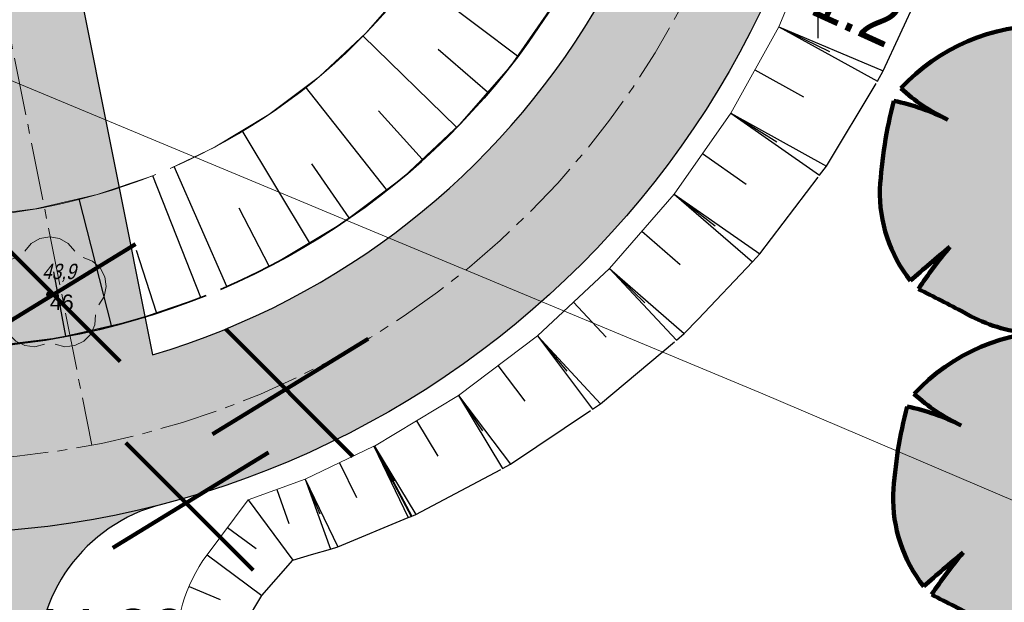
# Model space of a CAD drawing. Header units: metres. Extents: x 0 to 5465380, y 0 to 5925815.
# Tile 91 of 141: x 5463959.33 to 5463972.11, y 5925503.03 to 5925510.6. Entities that reach past the tile are written whole.
import ezdxf

# ---------------------------------------------------------------- set-up
doc = ezdxf.new("R2010")
doc.units = ezdxf.units.M
doc.linetypes.add('CENTER2', pattern=[1.125, 0.75, -0.125, 0.125, -0.125])
doc.linetypes.add('HIDDEN', pattern=[0.375, 0.25, -0.125])
for name, color, linetype, lineweight in [('#DEMCAD_OPR.OŚW.ZEW_1_Nr_Pióra__5', 161, 'Continuous', 25), ('$DR - obrzeże 8x30', 34, 'Continuous', 30), ('$DR - osie ścieżek', 7, 'CENTER2', 15), ('$DR - wyp. chodnik', 44, 'Continuous', 5), ('$DR - zał. arch.', 7, 'Continuous', 13), ('$DR - zał. mapa', 250, 'Continuous', 0), ('____rosliny_Nr_Pióra__161', 62, 'Continuous', 0), ('____rosliny_Nr_Pióra__165', 62, 'Continuous', 200), ('CC_Drzewa_Nr_Pióra__184', 20, 'Continuous', 100)]:
    doc.layers.add(name, color=color, linetype=linetype, lineweight=lineweight)
for name, color, linetype in [('$DR - rzędne', 1, 'Continuous'), ('$DR - wymiary', 7, 'Continuous'), ('____rosliny', 7, 'Continuous'), ('AecObjExplode_rys 1_Vport_D5A', 7, 'Continuous'), ('AecObjExplode_rys 3_Vport_DDD', 7, 'Continuous'), ('AecObjExplode_rys 4_Vport_E22', 7, 'Continuous'), ('C-DROGI-KORYTARZE', 7, 'Continuous'), ('C-DROGI-SYTUACJA', 7, 'Continuous'), ('C-DROGI-SYTUACJA-ETYKIETY', 7, 'Continuous'), ('C-DZIALKI', 5, 'Continuous'), ('C-TEREN-SKARPY', 94, 'Continuous'), ('Punkty', 7, 'Continuous'), ('Rzedne', 7, 'Continuous'), ('Teksty', 7, 'Continuous')]:
    doc.layers.add(name, color=color, linetype=linetype)
for name, color, linetype, lineweight, true_color in [('CC_Drzewa', 7, 'Continuous', 18, 0x008000), ('CC_Kanalizacja', 7, 'Continuous', 18, 0x803300), ('CC_Punkt wysokościowy', 7, 'Continuous', 18, 0x0a0909)]:
    doc.layers.add(name, color=color, linetype=linetype, lineweight=lineweight, true_color=true_color)
doc.styles.add('ARIAL 2', font='ARIALN.TTF')
doc.styles.get("Standard").update_dxf_attribs({"font": 'arial.ttf'})
doc.dimstyles.new('LINIOWY', dxfattribs={"dimtxt": 0.7, "dimasz": 0.3, "dimexe": 0.3, "dimexo": 0, "dimgap": 0.2, "dimtad": 1, "dimzin": 9, "dimdsep": 46, "dimtxsty": 'ARIAL 2', "dimblk": 'OBLIQUE', "dimcen": 0, "dimdle": 0.2, "dimclrd": 7, "dimclre": 7, "dimclrt": 1, "dimadec": 0, "dimazin": 0, "dimtfac": 1, "dimtofl": 0, "dimtmove": 1, "dimatfit": 3, "dimldrblk": 'OBLIQUE', "dimfxl": 0.3, "dimfxlon": 1, "dimtolj": 1, "dimtzin": 1, "dimarcsym": 0})
pattern_1 = [(37.5, (500, 0), (-0.01600031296, 0.48941323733), [0, -0.38608, 0, -0.4318, 0, -0.41275]), (7.5, (500, 0), (0.44952328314, 0.71682510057), [0, -0.20828, 0, -0.34798, 0, -0.13335]), (327.5, (499.6876, 0), (0.790992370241, 0.001437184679), [0, -0.127, 0, -0.4572, 0, -0.5969]), (317.5, (499.6876, 0), (0.76355645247, 0.22292932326), [0, -0.0635, 0, -0.29972, 0, -0.3429])]

# ---------------------------------------------------------------- blocks, each defined once
blk = doc.blocks.new('SPDLP')
blk.add_hatch(color=0).paths.add_polyline_path([(-0.09, 0), (-0.085595, -0.027812), (-0.072812, -0.052901), (-0.052901, -0.072812), (-0.027812, -0.085595), (0, -0.09), (0.027812, -0.085595), (0.052901, -0.072812), (0.072812, -0.052901), (0.085595, -0.027812), (0.09, 0), (0.085595, 0.027812), (0.072812, 0.052901), (0.052901, 0.072812), (0.027812, 0.085595), (0, 0.09), (-0.027812, 0.085595), (-0.052901, 0.072812), (-0.072812, 0.052901), (-0.085595, 0.027812)])
at = {"color": 0}
for points in [[(-0.268652, 1.271938), (-0.048001, 1.40916), (0.20623, 1.462858), (0.463525, 1.426585), (0.693003, 1.304695), (0.867117, 1.11182), (0.964971, 0.871109)], [(-1.292703, 0.137547), (-1.355024, 0.389802), (-1.327532, 0.648184), (-1.213525, 0.881678), (-1.026689, 1.062258), (-0.78945, 1.168249), (-0.530282, 1.186929)], [(1.126667, 0.648554), (1.325358, 0.481106), (1.454989, 0.255912), (1.5, 0), (1.454989, -0.255912), (1.325358, -0.481106), (1.126667, -0.648554)], [(-0.530282, -1.186929), (-0.78945, -1.168249), (-1.026689, -1.062258), (-1.213525, -0.881678), (-1.327532, -0.648184), (-1.355024, -0.389802), (-1.292703, -0.137547)], [(0.964971, -0.871109), (0.867117, -1.11182), (0.693003, -1.304695), (0.463525, -1.426585), (0.20623, -1.462858), (-0.048001, -1.40916), (-0.268652, -1.271938)]]:
    blk.add_lwpolyline(points, dxfattribs=at)
blk = doc.blocks.new('GK.6640.1913.2022 szara')
at = {"layer": 'CC_Punkt wysokościowy'}
blk.add_hatch(color=252, dxfattribs=at).paths.add_polyline_path([(5463959.759, 5925507.03, 1), (5463959.669, 5925507.03, 1)])
at = {"layer": 'CC_Kanalizacja', "color": 252}
blk.add_lwpolyline([(5463977.091, 5925502.281), (5463968.975, 5925505.74), (5463943.447, 5925516.384), (5463926.261, 5925523.627)], dxfattribs=at)
at = {"layer": 'Punkty', "color": 252, "lineweight": 35}
blk.add_point((5463959.717, 5925507.029), dxfattribs=at)
at = {"layer": 'CC_Drzewa', "color": 252, "lineweight": 18, "xscale": 0.5, "yscale": 0.5, "rotation": 90}
blk.add_blockref('SPDLP', (5463959.717, 5925507.029), dxfattribs=at)
at = {"layer": 'Rzedne', "color": 252, "lineweight": 35, "oblique": 15, "width": 0.8}
blk.add_text('43,9', height=0.2, dxfattribs=at).set_placement((5463959.617, 5925507.229, 43.892))
at = {"layer": 'Teksty', "color": 252, "lineweight": 35}
blk.add_text('46', height=0.2, dxfattribs=at).set_placement((5463959.717, 5925506.829, 43.892))
blk = doc.blocks.new('Symbol drzewa rzut 1 12', base_point=(5464021.331, 5925651.474))
at = {"layer": '____rosliny_Nr_Pióra__161', "linetype": 'Continuous'}
blk.add_hatch(color=256, dxfattribs=at).paths.add_polyline_path([(5464020.428, 5925649.763, 0.102387), (5464021.207, 5925649.479, 0.189926), (5464022.131, 5925649.758, 0.058172), (5464021.806, 5925650.513, 0.060987), (5464022.3, 5925649.878, 0.261493), (5464023.036, 5925650.633, -0.023868), (5464023.157, 5925650.963, 0.176093), (5464023.249, 5925651.883, -0.033475), (5464022.37, 5925651.663, 0.059133), (5464023.13, 5925651.989, 0.165491), (5464022.81, 5925652.801, 0.138163), (5464021.766, 5925653.43, 0.117282), (5464021.493, 5925652.611, -0.017941), (5464021.617, 5925653.461, 0.21157), (5464019.685, 5925652.696, 0.07472), (5464020.285, 5925652.27, 0.066738), (5464019.59, 5925652.534, 0.048896), (5464019.379, 5925651.397, 0.176271), (5464019.743, 5925650.195, -0.009616), (5464020.267, 5925650.619, 0.030984), (5464019.843, 5925650.083, -0.00375)], flags=0)
at = {"layer": '____rosliny_Nr_Pióra__165', "linetype": 'Continuous'}
for centre, radius, start, end in [((5464021.514, 5925650.898), 2.565, 87.7038, 135.4874), ((5464033.401, 5925651.31), 11.978, 169.6537, 173.7651), ((5464023.352, 5925652.446), 1.866, 148.201, 174.9578), ((5464021.171, 5925651.262), 2.248, 43.1971, 74.6625), ((5464021.777, 5925651.924), 1.355, 2.7308, 40.3178), ((5464021.403, 5925654.481), 2.478, 226.083, 243.1759), ((5464025.286, 5925650.887), 5.929, 163.8748, 175.0721), ((5464018.952, 5925649.81), 2.798, 61.5472, 76.8198), ((5464021.377, 5925655.028), 3.509, 286.4462, 299.9827), ((5464021.167, 5925658.332), 6.776, 280.2246, 287.8936), ((5464021.938, 5925651.55), 1.353, 334.319, 14.2669), ((5464021.213, 5925651.296), 1.837, 176.8614, 216.849), ((5464026.549, 5925649.526), 3.684, 157.0402, 162.5092), ((5464031.043, 5925636.781), 17.539, 127.9083, 130.1121), ((5464024.373, 5925646.933), 5.518, 138.0797, 145.1786), ((5464021.995, 5925650.912), 1.078, 286.4227, 345.04), ((5464024.647, 5925652.213), 3.311, 210.8951, 224.8549), ((5464018.734, 5925648.74), 3.546, 16.6807, 29.9976), ((5463998.76, 5925610.961), 44.442, 60.8198, 61.6791), ((5464021.503, 5925651.503), 2.046, 238.2841, 261.668), ((5464021.315, 5925650.792), 1.317, 265.2902, 308.3056)]:
    blk.add_arc(centre, radius, start, end, dxfattribs=at)
blk = doc.blocks.new('świetlica_bezrzecze_PB_PZT oczyszczony')
at = {"layer": '#DEMCAD_OPR.OŚW.ZEW_1_Nr_Pióra__5', "linetype": 'Continuous', "flags": 128}
blk.add_lwpolyline([(5463969.69, 5925511.56), (5463969.69, 5925510.36)], dxfattribs=at)
at = {"layer": 'CC_Drzewa_Nr_Pióra__184', "linetype": 'Continuous'}
for p, q in [((5463960.633, 5925506.158), (5463958.981, 5925507.81)), ((5463958.81, 5925506.447), (5463960.832, 5925507.683)), ((5463963.653, 5925504.927), (5463962.001, 5925506.579)), ((5463961.83, 5925505.216), (5463963.852, 5925506.452)), ((5463962.358, 5925503.451), (5463960.706, 5925505.103)), ((5463960.535, 5925503.74), (5463962.557, 5925504.976))]:
    blk.add_line(p, q, dxfattribs=at)
at = {"layer": '____rosliny', "linetype": 'Continuous', "rotation": 1.544128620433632}
for p in [(5463972.445, 5925508.531), (5463972.617, 5925504.562)]:
    blk.add_blockref('Symbol drzewa rzut 1 12', p, dxfattribs=at)
blk = doc.blocks.new('*D133')
at = {"layer": '$DR - wymiary', "color": 7, "lineweight": -2, "transparency": 16777216}
for p, q in [((5463958.17, 5925515.873), (5463958.986, 5925515.873)), ((5463958.986, 5925515.873), (5463959.586, 5925514.871)), ((5463959.586, 5925514.871), (5463964.552, 5925514.871))]:
    blk.add_line(p, q, dxfattribs=at)
at = {"layer": 'Defpoints', "color": 0, "transparency": 16777216}
for p in [(5463958.17, 5925515.873), (5463960.186, 5925514.871), (0, 0)]:
    blk.add_point(p, dxfattribs=at)
at = {"layer": '$DR - wymiary', "color": 1, "transparency": 16777216, "insert": (5463962.469, 5925515.428), "char_height": 0.7, "attachment_point": 5, "style": 'ARIAL 2'}
blk.add_mtext('\\A1;5925515.87', dxfattribs=at)
blk = doc.blocks.new('_OBLIQUE')
at = {"color": 0, "linetype": 'ByBlock'}
blk.add_line((-0.5, -0.5), (0.5, 0.5), dxfattribs=at)
blk = doc.blocks.new('*D137')
at = {"layer": '$DR - wymiary', "color": 7, "lineweight": -2, "transparency": 16777216}
blk.add_line((5463958.724, 5925585.382), (5463964.93, 5925585.382), dxfattribs=at)
at = {"layer": 'Defpoints', "color": 0, "transparency": 16777216}
for p in [(5463958.724, 5925585.382), (5463960.561, 5925585.382), (0, 0)]:
    blk.add_point(p, dxfattribs=at)
at = {"layer": '$DR - wymiary', "color": 1, "transparency": 16777216, "insert": (5463962.845, 5925585.94), "char_height": 0.7, "attachment_point": 5, "style": 'ARIAL 2'}
blk.add_mtext('\\A1;5925585.38', dxfattribs=at)
blk = doc.blocks.new('AecObjExplode_rys 1_Vport_D5A')
at = {"layer": 'C-DROGI-KORYTARZE', "color": 54, "linetype": 'Continuous', "lineweight": -3}
for p, q in [((5463965.788, 5925510.125, 44.181), (5463964.432, 5925511.148, 44)), ((5463964.999, 5925509.201, 44.209), (5463963.783, 5925510.388, 44)), ((5463965.402, 5925509.655, 44.195), (5463964.758, 5925510.209, 44.098)), ((5463964.091, 5925508.393, 44.237), (5463963.037, 5925509.724, 44)), ((5463964.554, 5925508.786, 44.223), (5463963.986, 5925509.416, 44.112)), ((5463963.091, 5925507.703, 44.267), (5463962.215, 5925509.157, 44)), ((5463962.017, 5925507.134, 44.298), (5463961.332, 5925508.69, 44)), ((5463963.605, 5925508.026, 44.252), (5463963.121, 5925508.725, 44.126)), ((5463961.678, 5925506.99, 44.301), (5463961.053, 5925508.571, 44)), ((5463960.518, 5925506.627, 44.316), (5463960.1, 5925508.273, 44)), ((5463962.565, 5925507.398, 44.282), (5463962.174, 5925508.152, 44.141)), ((5463961.102, 5925506.794, 44.308), (5463960.841, 5925507.602, 44.154)), ((5463959.925, 5925506.49, 44.323), (5463959.769, 5925507.325, 44.162))]:
    blk.add_line(p, q, dxfattribs=at)
at = {"layer": 'C-DROGI-KORYTARZE', "color": 92, "linetype": 'Continuous', "lineweight": 9}
for p, q in [((5463964.358, 5925511.042), (5463963.819, 5925510.422)), ((5463966.271, 5925510.815), (5463965.698, 5925509.996)), ((5463963.819, 5925510.422), (5463963.218, 5925509.861)), ((5463965.698, 5925509.996), (5463965.042, 5925509.241)), ((5463963.218, 5925509.861), (5463962.562, 5925509.366)), ((5463962.562, 5925509.366), (5463961.863, 5925508.945)), ((5463965.042, 5925509.241), (5463964.312, 5925508.559)), ((5463961.863, 5925508.945), (5463961.858, 5925508.943)), ((5463961.858, 5925508.943), (5463961.288, 5925508.668)), ((5463961.053, 5925508.571), (5463960.334, 5925508.327)), ((5463964.312, 5925508.559), (5463963.514, 5925507.957)), ((5463960.334, 5925508.327), (5463959.533, 5925508.142)), ((5463959.533, 5925508.142), (5463958.718, 5925508.042)), ((5463963.514, 5925507.957), (5463962.662, 5925507.445)), ((5463962.657, 5925507.442), (5463961.963, 5925507.108)), ((5463962.662, 5925507.445), (5463962.657, 5925507.442)), ((5463961.678, 5925506.99), (5463960.802, 5925506.692)), ((5463960.802, 5925506.692), (5463959.828, 5925506.468)), ((5463959.828, 5925506.468), (5463958.836, 5925506.346))]:
    blk.add_line(p, q, dxfattribs=at)
at = {"layer": 'C-DROGI-SYTUACJA', "color": 92, "linetype": 'Continuous', "lineweight": 9}
for p, q in [((5463969.182, 5925510.507), (5463969.683, 5925511.687)), ((5463968.561, 5925509.385), (5463969.182, 5925510.507)), ((5463967.826, 5925508.334), (5463968.561, 5925509.385)), ((5463966.985, 5925507.366), (5463967.826, 5925508.334)), ((5463966.048, 5925506.492), (5463966.985, 5925507.366)), ((5463965.024, 5925505.72), (5463966.048, 5925506.492)), ((5463963.932, 5925505.062), (5463965.024, 5925505.72)), ((5463963.035, 5925504.63), (5463963.926, 5925505.059)), ((5463963.926, 5925505.059), (5463963.932, 5925505.062)), ((5463962.291, 5925504.364), (5463963.035, 5925504.63)), ((5463961.76, 5925503.649), (5463962.291, 5925504.364))]:
    blk.add_line(p, q, dxfattribs=at)
at = {"layer": 'C-DROGI-SYTUACJA', "color": 92, "linetype": 'Continuous', "lineweight": 9, "extrusion": (0, 0, -1)}
blk.add_arc((-5463963.365, 5925502.456), 2, 315.3537, 36.6044, dxfattribs=at)
at = {"layer": 'C-DZIALKI', "color": 7, "linetype": 'Continuous', "lineweight": 35}
blk.add_arc((5463958.17, 5925515.873), 9.55, 293.1971, 291.9971, dxfattribs=at)
at = {"layer": 'C-DZIALKI', "color": 92, "linetype": 'Continuous', "lineweight": 9}
blk.add_arc((5463958.17, 5925515.873), 7.85, 293.327, 291.8672, dxfattribs=at)
at = {"layer": 'C-TEREN-SKARPY', "color": 92, "linetype": 'HIDDEN', "lineweight": -3, "ltscale": 5}
for p, q in [((5463970.538, 5925509.932), (5463971.074, 5925511.097)), ((5463970.462, 5925509.798), (5463970.538, 5925509.932)), ((5463969.801, 5925508.698), (5463970.462, 5925509.798)), ((5463969.713, 5925508.579), (5463969.801, 5925508.698)), ((5463968.936, 5925507.558), (5463969.713, 5925508.579)), ((5463968.841, 5925507.453), (5463968.936, 5925507.558)), ((5463968.136, 5925506.71), (5463968.841, 5925507.453)), ((5463967.956, 5925506.524), (5463968.136, 5925506.71)), ((5463967.854, 5925506.436), (5463967.956, 5925506.524)), ((5463966.869, 5925505.612), (5463967.854, 5925506.436)), ((5463965.699, 5925504.826), (5463966.765, 5925505.541)), ((5463966.765, 5925505.541), (5463966.869, 5925505.612)), ((5463964.468, 5925504.173), (5463965.596, 5925504.77)), ((5463965.596, 5925504.77), (5463965.699, 5925504.826)), ((5463963.458, 5925503.751), (5463964.372, 5925504.132)), ((5463964.372, 5925504.132), (5463964.411, 5925504.147)), ((5463964.411, 5925504.147), (5463964.418, 5925504.15)), ((5463964.418, 5925504.15), (5463964.468, 5925504.173)), ((5463963.116, 5925503.654), (5463963.361, 5925503.721)), ((5463963.361, 5925503.721), (5463963.458, 5925503.751)), ((5463962.472, 5925503.12), (5463962.871, 5925503.58)), ((5463962.871, 5925503.58), (5463963.116, 5925503.654)), ((5463962.257, 5925502.766), (5463962.472, 5925503.12))]:
    blk.add_line(p, q, dxfattribs=at)
at = {"layer": 'C-TEREN-SKARPY', "color": 92, "linetype": 'Continuous', "lineweight": -3}
for p, q in [((5463969.182, 5925510.507, 44.142), (5463970.462, 5925509.798, 43.411)), ((5463969.182, 5925510.507, 44.142), (5463969.841, 5925510.186, 43.775)), ((5463969.182, 5925510.507, 44.142), (5463970.538, 5925509.932, 43.406)), ((5463969.182, 5925510.507), (5463970.462, 5925509.798)), ((5463969.182, 5925510.507), (5463970.538, 5925509.932)), ((5463968.872, 5925509.946, 44.153), (5463969.502, 5925509.597, 43.793)), ((5463968.561, 5925509.385, 44.163), (5463969.713, 5925508.579, 43.46)), ((5463968.561, 5925509.385, 44.163), (5463969.159, 5925509.012, 43.81)), ((5463968.561, 5925509.385, 44.163), (5463969.801, 5925508.698, 43.455)), ((5463968.561, 5925509.385), (5463969.713, 5925508.579)), ((5463968.561, 5925509.385), (5463969.801, 5925508.698)), ((5463968.194, 5925508.86, 44.174), (5463968.759, 5925508.464, 43.829)), ((5463967.826, 5925508.334, 44.185), (5463968.841, 5925507.453, 43.513)), ((5463967.826, 5925508.334, 44.185), (5463968.357, 5925507.92, 43.848)), ((5463967.826, 5925508.334, 44.185), (5463968.936, 5925507.558, 43.507)), ((5463967.826, 5925508.334), (5463968.841, 5925507.453)), ((5463967.826, 5925508.334), (5463968.936, 5925507.558)), ((5463967.406, 5925507.85, 44.196), (5463967.902, 5925507.419, 43.867)), ((5463966.985, 5925507.366, 44.207), (5463967.854, 5925506.436, 43.571)), ((5463966.985, 5925507.366, 44.207), (5463967.445, 5925506.923, 43.888)), ((5463966.985, 5925507.366, 44.207), (5463967.956, 5925506.524, 43.565)), ((5463966.985, 5925507.366), (5463967.854, 5925506.436)), ((5463966.985, 5925507.366), (5463967.956, 5925506.524)), ((5463966.517, 5925506.929, 44.219), (5463966.939, 5925506.477, 43.91)), ((5463966.048, 5925506.492, 44.231), (5463966.765, 5925505.541, 43.635)), ((5463966.048, 5925506.492, 44.231), (5463966.432, 5925506.034, 43.932)), ((5463966.048, 5925506.492, 44.231), (5463966.869, 5925505.612, 43.629)), ((5463966.048, 5925506.492), (5463966.765, 5925505.541)), ((5463966.048, 5925506.492), (5463966.869, 5925505.612)), ((5463965.536, 5925506.106, 44.243), (5463965.884, 5925505.644, 43.954)), ((5463965.024, 5925505.72, 44.255), (5463965.596, 5925504.77, 43.701)), ((5463965.024, 5925505.72, 44.255), (5463965.336, 5925505.259, 43.976)), ((5463965.024, 5925505.72, 44.255), (5463965.699, 5925504.826, 43.695)), ((5463965.024, 5925505.72), (5463965.596, 5925504.77)), ((5463965.024, 5925505.72), (5463965.699, 5925504.826)), ((5463964.478, 5925505.391, 44.267), (5463964.755, 5925504.931, 43.999)), ((5463963.926, 5925505.059, 44.28), (5463964.372, 5925504.132, 43.765)), ((5463963.926, 5925505.059, 44.28), (5463964.159, 5925504.599, 44.022)), ((5463963.926, 5925505.059, 44.28), (5463964.411, 5925504.147, 43.763)), ((5463963.926, 5925505.059), (5463964.372, 5925504.132)), ((5463963.926, 5925505.059), (5463964.411, 5925504.147)), ((5463963.932, 5925505.062, 44.28), (5463964.418, 5925504.15, 43.763)), ((5463963.932, 5925505.062, 44.28), (5463964.187, 5925504.612, 44.021)), ((5463963.932, 5925505.062, 44.28), (5463964.468, 5925504.173, 43.76)), ((5463963.932, 5925505.062), (5463964.418, 5925504.15)), ((5463963.932, 5925505.062), (5463964.468, 5925504.173)), ((5463963.48, 5925504.844, 44.289), (5463963.698, 5925504.393, 44.039)), ((5463963.035, 5925504.63, 44.299), (5463963.361, 5925503.721, 43.816)), ((5463963.035, 5925504.63, 44.299), (5463963.222, 5925504.183, 44.057)), ((5463963.035, 5925504.63, 44.299), (5463963.458, 5925503.751, 43.812)), ((5463963.035, 5925504.63), (5463963.361, 5925503.721)), ((5463963.035, 5925504.63), (5463963.458, 5925503.751)), ((5463962.663, 5925504.497, 44.302), (5463962.821, 5925504.055, 44.068)), ((5463962.291, 5925504.364), (5463962.871, 5925503.58)), ((5463962.025, 5925504.006, 44.302), (5463962.395, 5925503.732, 44.072)), ((5463961.76, 5925503.649, 44.298), (5463962.472, 5925503.12, 43.854)), ((5463961.76, 5925503.649), (5463962.472, 5925503.12)), ((5463961.525, 5925503.24, 44.293), (5463961.93, 5925503.067, 44.077))]:
    blk.add_line(p, q, dxfattribs=at)
blk = doc.blocks.new('AecObjExplode_rys 4_Vport_E22')
at = {"layer": 'C-DROGI-KORYTARZE', "color": 54, "linetype": 'Continuous', "lineweight": -3}
for p, q in [((5463965.788, 5925510.125, 44.181), (5463964.432, 5925511.148, 44)), ((5463964.999, 5925509.201, 44.209), (5463963.783, 5925510.388, 44)), ((5463965.402, 5925509.655, 44.195), (5463964.758, 5925510.209, 44.098)), ((5463964.091, 5925508.393, 44.237), (5463963.037, 5925509.724, 44)), ((5463964.554, 5925508.786, 44.223), (5463963.986, 5925509.416, 44.112)), ((5463963.091, 5925507.703, 44.267), (5463962.215, 5925509.157, 44)), ((5463962.017, 5925507.134, 44.298), (5463961.332, 5925508.69, 44)), ((5463963.605, 5925508.026, 44.252), (5463963.121, 5925508.725, 44.126)), ((5463961.678, 5925506.99, 44.301), (5463961.053, 5925508.571, 44)), ((5463960.518, 5925506.627, 44.316), (5463960.1, 5925508.273, 44)), ((5463962.565, 5925507.398, 44.282), (5463962.174, 5925508.152, 44.141)), ((5463961.102, 5925506.794, 44.308), (5463960.841, 5925507.602, 44.154)), ((5463959.925, 5925506.49, 44.323), (5463959.769, 5925507.325, 44.162))]:
    blk.add_line(p, q, dxfattribs=at)
at = {"layer": 'C-DROGI-KORYTARZE', "color": 92, "linetype": 'Continuous', "lineweight": 9}
for p, q in [((5463964.358, 5925511.042), (5463963.819, 5925510.422)), ((5463966.271, 5925510.815), (5463965.698, 5925509.996)), ((5463963.819, 5925510.422), (5463963.218, 5925509.861)), ((5463965.698, 5925509.996), (5463965.042, 5925509.241)), ((5463963.218, 5925509.861), (5463962.562, 5925509.366)), ((5463962.562, 5925509.366), (5463961.863, 5925508.945)), ((5463965.042, 5925509.241), (5463964.312, 5925508.559)), ((5463961.863, 5925508.945), (5463961.858, 5925508.943)), ((5463961.858, 5925508.943), (5463961.288, 5925508.668)), ((5463961.053, 5925508.571), (5463960.334, 5925508.327)), ((5463964.312, 5925508.559), (5463963.514, 5925507.957)), ((5463960.334, 5925508.327), (5463959.533, 5925508.142)), ((5463959.533, 5925508.142), (5463958.718, 5925508.042)), ((5463963.514, 5925507.957), (5463962.662, 5925507.445)), ((5463962.657, 5925507.442), (5463961.963, 5925507.108)), ((5463962.662, 5925507.445), (5463962.657, 5925507.442)), ((5463961.678, 5925506.99), (5463960.802, 5925506.692)), ((5463960.802, 5925506.692), (5463959.828, 5925506.468)), ((5463959.828, 5925506.468), (5463958.836, 5925506.346))]:
    blk.add_line(p, q, dxfattribs=at)
at = {"layer": 'C-DROGI-SYTUACJA', "color": 92, "linetype": 'Continuous', "lineweight": 9}
for p, q in [((5463969.182, 5925510.507), (5463969.683, 5925511.687)), ((5463968.561, 5925509.385), (5463969.182, 5925510.507)), ((5463967.826, 5925508.334), (5463968.561, 5925509.385)), ((5463966.985, 5925507.366), (5463967.826, 5925508.334)), ((5463966.048, 5925506.492), (5463966.985, 5925507.366)), ((5463965.024, 5925505.72), (5463966.048, 5925506.492)), ((5463963.932, 5925505.062), (5463965.024, 5925505.72)), ((5463963.035, 5925504.63), (5463963.926, 5925505.059)), ((5463963.926, 5925505.059), (5463963.932, 5925505.062)), ((5463962.291, 5925504.364), (5463963.035, 5925504.63)), ((5463961.76, 5925503.649), (5463962.291, 5925504.364))]:
    blk.add_line(p, q, dxfattribs=at)
at = {"layer": 'C-DROGI-SYTUACJA', "color": 92, "linetype": 'Continuous', "lineweight": 9, "extrusion": (0, 0, -1)}
blk.add_arc((-5463963.365, 5925502.456), 2, 315.3537, 36.6044, dxfattribs=at)
at = {"layer": 'C-DZIALKI', "color": 7, "linetype": 'Continuous', "lineweight": 35}
blk.add_arc((5463958.17, 5925515.873), 9.55, 293.1971, 291.9971, dxfattribs=at)
at = {"layer": 'C-DZIALKI', "color": 92, "linetype": 'Continuous', "lineweight": 9}
blk.add_arc((5463958.17, 5925515.873), 7.85, 293.327, 291.8672, dxfattribs=at)
at = {"layer": 'C-TEREN-SKARPY', "color": 92, "linetype": 'HIDDEN', "lineweight": -3, "ltscale": 5}
for p, q in [((5463970.538, 5925509.932), (5463971.074, 5925511.097)), ((5463970.462, 5925509.798), (5463970.538, 5925509.932)), ((5463969.801, 5925508.698), (5463970.462, 5925509.798)), ((5463969.713, 5925508.579), (5463969.801, 5925508.698)), ((5463968.936, 5925507.558), (5463969.713, 5925508.579)), ((5463968.841, 5925507.453), (5463968.936, 5925507.558)), ((5463968.136, 5925506.71), (5463968.841, 5925507.453)), ((5463967.956, 5925506.524), (5463968.136, 5925506.71)), ((5463967.854, 5925506.436), (5463967.956, 5925506.524)), ((5463966.869, 5925505.612), (5463967.854, 5925506.436)), ((5463965.699, 5925504.826), (5463966.765, 5925505.541)), ((5463966.765, 5925505.541), (5463966.869, 5925505.612)), ((5463964.468, 5925504.173), (5463965.596, 5925504.77)), ((5463965.596, 5925504.77), (5463965.699, 5925504.826)), ((5463963.458, 5925503.751), (5463964.372, 5925504.132)), ((5463964.372, 5925504.132), (5463964.411, 5925504.147)), ((5463964.411, 5925504.147), (5463964.418, 5925504.15)), ((5463964.418, 5925504.15), (5463964.468, 5925504.173)), ((5463963.116, 5925503.654), (5463963.361, 5925503.721)), ((5463963.361, 5925503.721), (5463963.458, 5925503.751)), ((5463962.472, 5925503.12), (5463962.871, 5925503.58)), ((5463962.871, 5925503.58), (5463963.116, 5925503.654)), ((5463962.257, 5925502.766), (5463962.472, 5925503.12))]:
    blk.add_line(p, q, dxfattribs=at)
at = {"layer": 'C-TEREN-SKARPY', "color": 92, "linetype": 'Continuous', "lineweight": -3}
for p, q in [((5463969.182, 5925510.507, 44.142), (5463970.462, 5925509.798, 43.411)), ((5463969.182, 5925510.507, 44.142), (5463969.841, 5925510.186, 43.775)), ((5463969.182, 5925510.507, 44.142), (5463970.538, 5925509.932, 43.406)), ((5463969.182, 5925510.507), (5463970.462, 5925509.798)), ((5463969.182, 5925510.507), (5463970.538, 5925509.932)), ((5463968.872, 5925509.946, 44.153), (5463969.502, 5925509.597, 43.793)), ((5463968.561, 5925509.385, 44.163), (5463969.713, 5925508.579, 43.46)), ((5463968.561, 5925509.385, 44.163), (5463969.159, 5925509.012, 43.81)), ((5463968.561, 5925509.385, 44.163), (5463969.801, 5925508.698, 43.455)), ((5463968.561, 5925509.385), (5463969.713, 5925508.579)), ((5463968.561, 5925509.385), (5463969.801, 5925508.698)), ((5463968.194, 5925508.86, 44.174), (5463968.759, 5925508.464, 43.829)), ((5463967.826, 5925508.334, 44.185), (5463968.841, 5925507.453, 43.513)), ((5463967.826, 5925508.334, 44.185), (5463968.357, 5925507.92, 43.848)), ((5463967.826, 5925508.334, 44.185), (5463968.936, 5925507.558, 43.507)), ((5463967.826, 5925508.334), (5463968.841, 5925507.453)), ((5463967.826, 5925508.334), (5463968.936, 5925507.558)), ((5463967.406, 5925507.85, 44.196), (5463967.902, 5925507.419, 43.867)), ((5463966.985, 5925507.366, 44.207), (5463967.854, 5925506.436, 43.571)), ((5463966.985, 5925507.366, 44.207), (5463967.445, 5925506.923, 43.888)), ((5463966.985, 5925507.366, 44.207), (5463967.956, 5925506.524, 43.565)), ((5463966.985, 5925507.366), (5463967.854, 5925506.436)), ((5463966.985, 5925507.366), (5463967.956, 5925506.524)), ((5463966.517, 5925506.929, 44.219), (5463966.939, 5925506.477, 43.91)), ((5463966.048, 5925506.492, 44.231), (5463966.765, 5925505.541, 43.635)), ((5463966.048, 5925506.492, 44.231), (5463966.432, 5925506.034, 43.932)), ((5463966.048, 5925506.492, 44.231), (5463966.869, 5925505.612, 43.629)), ((5463966.048, 5925506.492), (5463966.765, 5925505.541)), ((5463966.048, 5925506.492), (5463966.869, 5925505.612)), ((5463965.536, 5925506.106, 44.243), (5463965.884, 5925505.644, 43.954)), ((5463965.024, 5925505.72, 44.255), (5463965.596, 5925504.77, 43.701)), ((5463965.024, 5925505.72, 44.255), (5463965.336, 5925505.259, 43.976)), ((5463965.024, 5925505.72, 44.255), (5463965.699, 5925504.826, 43.695)), ((5463965.024, 5925505.72), (5463965.596, 5925504.77)), ((5463965.024, 5925505.72), (5463965.699, 5925504.826)), ((5463964.478, 5925505.391, 44.267), (5463964.755, 5925504.931, 43.999)), ((5463963.926, 5925505.059, 44.28), (5463964.372, 5925504.132, 43.765)), ((5463963.926, 5925505.059, 44.28), (5463964.159, 5925504.599, 44.022)), ((5463963.926, 5925505.059, 44.28), (5463964.411, 5925504.147, 43.763)), ((5463963.926, 5925505.059), (5463964.372, 5925504.132)), ((5463963.926, 5925505.059), (5463964.411, 5925504.147)), ((5463963.932, 5925505.062, 44.28), (5463964.418, 5925504.15, 43.763)), ((5463963.932, 5925505.062, 44.28), (5463964.187, 5925504.612, 44.021)), ((5463963.932, 5925505.062, 44.28), (5463964.468, 5925504.173, 43.76)), ((5463963.932, 5925505.062), (5463964.418, 5925504.15)), ((5463963.932, 5925505.062), (5463964.468, 5925504.173)), ((5463963.48, 5925504.844, 44.289), (5463963.698, 5925504.393, 44.039)), ((5463963.035, 5925504.63, 44.299), (5463963.361, 5925503.721, 43.816)), ((5463963.035, 5925504.63, 44.299), (5463963.222, 5925504.183, 44.057)), ((5463963.035, 5925504.63, 44.299), (5463963.458, 5925503.751, 43.812)), ((5463963.035, 5925504.63), (5463963.361, 5925503.721)), ((5463963.035, 5925504.63), (5463963.458, 5925503.751)), ((5463962.663, 5925504.497, 44.302), (5463962.821, 5925504.055, 44.068)), ((5463962.291, 5925504.364), (5463962.871, 5925503.58)), ((5463962.025, 5925504.006, 44.302), (5463962.395, 5925503.732, 44.072)), ((5463961.76, 5925503.649, 44.298), (5463962.472, 5925503.12, 43.854)), ((5463961.76, 5925503.649), (5463962.472, 5925503.12)), ((5463961.525, 5925503.24, 44.293), (5463961.93, 5925503.067, 44.077))]:
    blk.add_line(p, q, dxfattribs=at)
blk = doc.blocks.new('AecObjExplode_rys 3_Vport_DDD')
at = {"layer": 'C-DROGI-KORYTARZE', "color": 54, "linetype": 'Continuous', "lineweight": -3}
for p, q in [((5463965.788, 5925510.125, 44.181), (5463964.432, 5925511.148, 44)), ((5463964.999, 5925509.201, 44.209), (5463963.783, 5925510.388, 44)), ((5463965.402, 5925509.655, 44.195), (5463964.758, 5925510.209, 44.098)), ((5463964.091, 5925508.393, 44.237), (5463963.037, 5925509.724, 44)), ((5463964.554, 5925508.786, 44.223), (5463963.986, 5925509.416, 44.112)), ((5463963.091, 5925507.703, 44.267), (5463962.215, 5925509.157, 44)), ((5463962.017, 5925507.134, 44.298), (5463961.332, 5925508.69, 44)), ((5463963.605, 5925508.026, 44.252), (5463963.121, 5925508.725, 44.126)), ((5463961.678, 5925506.99, 44.301), (5463961.053, 5925508.571, 44)), ((5463960.518, 5925506.627, 44.316), (5463960.1, 5925508.273, 44)), ((5463962.565, 5925507.398, 44.282), (5463962.174, 5925508.152, 44.141)), ((5463961.102, 5925506.794, 44.308), (5463960.841, 5925507.602, 44.154)), ((5463959.925, 5925506.49, 44.323), (5463959.769, 5925507.325, 44.162))]:
    blk.add_line(p, q, dxfattribs=at)
at = {"layer": 'C-DROGI-KORYTARZE', "color": 92, "linetype": 'Continuous', "lineweight": 9}
for p, q in [((5463964.358, 5925511.042), (5463963.819, 5925510.422)), ((5463966.271, 5925510.815), (5463965.698, 5925509.996)), ((5463963.819, 5925510.422), (5463963.218, 5925509.861)), ((5463965.698, 5925509.996), (5463965.042, 5925509.241)), ((5463963.218, 5925509.861), (5463962.562, 5925509.366)), ((5463962.562, 5925509.366), (5463961.863, 5925508.945)), ((5463965.042, 5925509.241), (5463964.312, 5925508.559)), ((5463961.863, 5925508.945), (5463961.858, 5925508.943)), ((5463961.858, 5925508.943), (5463961.288, 5925508.668)), ((5463961.053, 5925508.571), (5463960.334, 5925508.327)), ((5463964.312, 5925508.559), (5463963.514, 5925507.957)), ((5463960.334, 5925508.327), (5463959.533, 5925508.142)), ((5463959.533, 5925508.142), (5463958.718, 5925508.042)), ((5463963.514, 5925507.957), (5463962.662, 5925507.445)), ((5463962.657, 5925507.442), (5463961.963, 5925507.108)), ((5463962.662, 5925507.445), (5463962.657, 5925507.442)), ((5463961.678, 5925506.99), (5463960.802, 5925506.692)), ((5463960.802, 5925506.692), (5463959.828, 5925506.468)), ((5463959.828, 5925506.468), (5463958.836, 5925506.346))]:
    blk.add_line(p, q, dxfattribs=at)
at = {"layer": 'C-DROGI-SYTUACJA', "color": 92, "linetype": 'Continuous', "lineweight": 9}
for p, q in [((5463969.182, 5925510.507), (5463969.683, 5925511.687)), ((5463968.561, 5925509.385), (5463969.182, 5925510.507)), ((5463967.826, 5925508.334), (5463968.561, 5925509.385)), ((5463966.985, 5925507.366), (5463967.826, 5925508.334)), ((5463966.048, 5925506.492), (5463966.985, 5925507.366)), ((5463965.024, 5925505.72), (5463966.048, 5925506.492)), ((5463963.932, 5925505.062), (5463965.024, 5925505.72)), ((5463963.035, 5925504.63), (5463963.926, 5925505.059)), ((5463963.926, 5925505.059), (5463963.932, 5925505.062)), ((5463962.291, 5925504.364), (5463963.035, 5925504.63)), ((5463961.76, 5925503.649), (5463962.291, 5925504.364))]:
    blk.add_line(p, q, dxfattribs=at)
at = {"layer": 'C-DROGI-SYTUACJA', "color": 92, "linetype": 'Continuous', "lineweight": 9, "extrusion": (0, 0, -1)}
blk.add_arc((-5463963.365, 5925502.456), 2, 315.3537, 36.6044, dxfattribs=at)
at = {"layer": 'C-DZIALKI', "color": 7, "linetype": 'Continuous', "lineweight": 35}
blk.add_arc((5463958.17, 5925515.873), 9.55, 293.1971, 291.9971, dxfattribs=at)
at = {"layer": 'C-DZIALKI', "color": 92, "linetype": 'Continuous', "lineweight": 9}
blk.add_arc((5463958.17, 5925515.873), 7.85, 293.327, 291.8672, dxfattribs=at)
at = {"layer": 'C-TEREN-SKARPY', "color": 92, "linetype": 'HIDDEN', "lineweight": -3, "ltscale": 5}
for p, q in [((5463970.538, 5925509.932), (5463971.074, 5925511.097)), ((5463970.462, 5925509.798), (5463970.538, 5925509.932)), ((5463969.801, 5925508.698), (5463970.462, 5925509.798)), ((5463969.713, 5925508.579), (5463969.801, 5925508.698)), ((5463968.936, 5925507.558), (5463969.713, 5925508.579)), ((5463968.841, 5925507.453), (5463968.936, 5925507.558)), ((5463968.136, 5925506.71), (5463968.841, 5925507.453)), ((5463967.956, 5925506.524), (5463968.136, 5925506.71)), ((5463967.854, 5925506.436), (5463967.956, 5925506.524)), ((5463966.869, 5925505.612), (5463967.854, 5925506.436)), ((5463965.699, 5925504.826), (5463966.765, 5925505.541)), ((5463966.765, 5925505.541), (5463966.869, 5925505.612)), ((5463964.468, 5925504.173), (5463965.596, 5925504.77)), ((5463965.596, 5925504.77), (5463965.699, 5925504.826)), ((5463963.458, 5925503.751), (5463964.372, 5925504.132)), ((5463964.372, 5925504.132), (5463964.411, 5925504.147)), ((5463964.411, 5925504.147), (5463964.418, 5925504.15)), ((5463964.418, 5925504.15), (5463964.468, 5925504.173)), ((5463963.116, 5925503.654), (5463963.361, 5925503.721)), ((5463963.361, 5925503.721), (5463963.458, 5925503.751)), ((5463962.472, 5925503.12), (5463962.871, 5925503.58)), ((5463962.871, 5925503.58), (5463963.116, 5925503.654)), ((5463962.257, 5925502.766), (5463962.472, 5925503.12))]:
    blk.add_line(p, q, dxfattribs=at)
at = {"layer": 'C-TEREN-SKARPY', "color": 92, "linetype": 'Continuous', "lineweight": -3}
for p, q in [((5463969.182, 5925510.507, 44.142), (5463970.462, 5925509.798, 43.411)), ((5463969.182, 5925510.507, 44.142), (5463969.841, 5925510.186, 43.775)), ((5463969.182, 5925510.507, 44.142), (5463970.538, 5925509.932, 43.406)), ((5463969.182, 5925510.507), (5463970.462, 5925509.798)), ((5463969.182, 5925510.507), (5463970.538, 5925509.932)), ((5463968.872, 5925509.946, 44.153), (5463969.502, 5925509.597, 43.793)), ((5463968.561, 5925509.385, 44.163), (5463969.713, 5925508.579, 43.46)), ((5463968.561, 5925509.385, 44.163), (5463969.159, 5925509.012, 43.81)), ((5463968.561, 5925509.385, 44.163), (5463969.801, 5925508.698, 43.455)), ((5463968.561, 5925509.385), (5463969.713, 5925508.579)), ((5463968.561, 5925509.385), (5463969.801, 5925508.698)), ((5463968.194, 5925508.86, 44.174), (5463968.759, 5925508.464, 43.829)), ((5463967.826, 5925508.334, 44.185), (5463968.841, 5925507.453, 43.513)), ((5463967.826, 5925508.334, 44.185), (5463968.357, 5925507.92, 43.848)), ((5463967.826, 5925508.334, 44.185), (5463968.936, 5925507.558, 43.507)), ((5463967.826, 5925508.334), (5463968.841, 5925507.453)), ((5463967.826, 5925508.334), (5463968.936, 5925507.558)), ((5463967.406, 5925507.85, 44.196), (5463967.902, 5925507.419, 43.867)), ((5463966.985, 5925507.366, 44.207), (5463967.854, 5925506.436, 43.571)), ((5463966.985, 5925507.366, 44.207), (5463967.445, 5925506.923, 43.888)), ((5463966.985, 5925507.366, 44.207), (5463967.956, 5925506.524, 43.565)), ((5463966.985, 5925507.366), (5463967.854, 5925506.436)), ((5463966.985, 5925507.366), (5463967.956, 5925506.524)), ((5463966.517, 5925506.929, 44.219), (5463966.939, 5925506.477, 43.91)), ((5463966.048, 5925506.492, 44.231), (5463966.765, 5925505.541, 43.635)), ((5463966.048, 5925506.492, 44.231), (5463966.432, 5925506.034, 43.932)), ((5463966.048, 5925506.492, 44.231), (5463966.869, 5925505.612, 43.629)), ((5463966.048, 5925506.492), (5463966.765, 5925505.541)), ((5463966.048, 5925506.492), (5463966.869, 5925505.612)), ((5463965.536, 5925506.106, 44.243), (5463965.884, 5925505.644, 43.954)), ((5463965.024, 5925505.72, 44.255), (5463965.596, 5925504.77, 43.701)), ((5463965.024, 5925505.72, 44.255), (5463965.336, 5925505.259, 43.976)), ((5463965.024, 5925505.72, 44.255), (5463965.699, 5925504.826, 43.695)), ((5463965.024, 5925505.72), (5463965.596, 5925504.77)), ((5463965.024, 5925505.72), (5463965.699, 5925504.826)), ((5463964.478, 5925505.391, 44.267), (5463964.755, 5925504.931, 43.999)), ((5463963.926, 5925505.059, 44.28), (5463964.372, 5925504.132, 43.765)), ((5463963.926, 5925505.059, 44.28), (5463964.159, 5925504.599, 44.022)), ((5463963.926, 5925505.059, 44.28), (5463964.411, 5925504.147, 43.763)), ((5463963.926, 5925505.059), (5463964.372, 5925504.132)), ((5463963.926, 5925505.059), (5463964.411, 5925504.147)), ((5463963.932, 5925505.062, 44.28), (5463964.418, 5925504.15, 43.763)), ((5463963.932, 5925505.062, 44.28), (5463964.187, 5925504.612, 44.021)), ((5463963.932, 5925505.062, 44.28), (5463964.468, 5925504.173, 43.76)), ((5463963.932, 5925505.062), (5463964.418, 5925504.15)), ((5463963.932, 5925505.062), (5463964.468, 5925504.173)), ((5463963.48, 5925504.844, 44.289), (5463963.698, 5925504.393, 44.039)), ((5463963.035, 5925504.63, 44.299), (5463963.361, 5925503.721, 43.816)), ((5463963.035, 5925504.63, 44.299), (5463963.222, 5925504.183, 44.057)), ((5463963.035, 5925504.63, 44.299), (5463963.458, 5925503.751, 43.812)), ((5463963.035, 5925504.63), (5463963.361, 5925503.721)), ((5463963.035, 5925504.63), (5463963.458, 5925503.751)), ((5463962.663, 5925504.497, 44.302), (5463962.821, 5925504.055, 44.068)), ((5463962.291, 5925504.364), (5463962.871, 5925503.58)), ((5463962.025, 5925504.006, 44.302), (5463962.395, 5925503.732, 44.072)), ((5463961.76, 5925503.649, 44.298), (5463962.472, 5925503.12, 43.854)), ((5463961.76, 5925503.649), (5463962.472, 5925503.12)), ((5463961.525, 5925503.24, 44.293), (5463961.93, 5925503.067, 44.077))]:
    blk.add_line(p, q, dxfattribs=at)

msp = doc.modelspace()

# ---------------------------------------------------------------- hatches: boundary and pattern name
at = {"layer": '$DR - wyp. chodnik'}
h = msp.add_hatch(dxfattribs=at)
h.set_pattern_fill('AR-SAND', color=256, scale=0.01)
h.set_pattern_definition(pattern_1)
h.paths.add_polyline_path([(5463958.811, 5925573.433, 1.284126), (5463952.971, 5925595.856), (5463945.622, 5925613.63), (5463944.143, 5925613.018), (5463946.37, 5925607.633, 0.194771), (5463934.37, 5925592.77, 0.959366), (5463910.944, 5925588.139, 1.531072), (5463902.406, 5925567.988), (5463893.559, 5925564.306, 0.384254), (5463887.764, 5925552.083), (5463862.231, 5925541.456), (5463863.153, 5925539.241), (5463888.637, 5925549.847), (5463903.669, 5925513.728), (5463903.08, 5925513.225), (5463904.38, 5925511.705), (5463904.595, 5925511.889), (5463910.657, 5925504.009), (5463924.399, 5925502.717), (5463924.162, 5925500.211), (5463926.552, 5925499.986), (5463926.788, 5925502.493), (5463940.548, 5925501.199), (5463939.758, 5925492.8), (5463941.75, 5925492.612), (5463945.889, 5925536.637, 1.642027), (5463958.177, 5925553.955)])
h.paths.add_polyline_path([(5463914.368, 5925570.584, -0.565703), (5463929.546, 5925559.395), (5463926.129, 5925523.186), (5463905.587, 5925514.846), (5463890.146, 5925551.946, -0.414214), (5463894.404, 5925562.275)], flags=16)
h.paths.add_polyline_path([(5463892.202, 5925579.937, -1), (5463912.302, 5925579.937, -1)], flags=16)
h.paths.add_polyline_path([(5463910.621, 5925571.408, 0.241691), (5463914.061, 5925581.767, 0.332), (5463928.141, 5925579.302), (5463928.394, 5925578.805)], flags=16)
h.paths.add_polyline_path([(5463921.709, 5925573.639), (5463929.394, 5925576.838), (5463944.809, 5925546.509), (5463940.735, 5925503.19), (5463926.976, 5925504.484), (5463932.165, 5925559.475, 0.382129)], flags=16)
h.paths.add_polyline_path([(5463912.703, 5925589.968, -1), (5463932.803, 5925589.968, -1)], flags=16)
h.paths.add_polyline_path([(5463929.85, 5925580.354, 0.111618), (5463933.295, 5925584.342, 0.375671), (5463956.374, 5925560.041), (5463956.18, 5925554.068, 0.258572), (5463946.204, 5925548.178)], flags=16)
h.paths.add_polyline_path([(5463947.101, 5925605.865), (5463951.602, 5925594.979, 0.663307), (5463956.814, 5925573.586), (5463956.436, 5925561.944, -0.732242)], flags=16)
h.paths.add_polyline_path([(5463948.674, 5925585.382, -1), (5463968.774, 5925585.382, -1)], flags=16)
h.paths.add_polyline_path([(5463956.118, 5925552.165), (5463955.923, 5925546.165, 8.05786), (5463957.918, 5925545.968), (5463958.115, 5925552.043, -20.041857)], flags=16)
h.paths.add_polyline_path([(5463926.126, 5925521.027), (5463924.587, 5925504.708), (5463911.711, 5925505.919), (5463906.286, 5925512.971)], flags=16)
h = msp.add_hatch(dxfattribs=at)
h.set_pattern_fill('AR-SAND', color=256, scale=0.01)
h.set_pattern_definition([(37.5, (0, 0), (-0.01600031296, 0.48941323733), [0, -0.38608, 0, -0.4318, 0, -0.41275]), (7.5, (0, 0), (0.44952328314, 0.71682510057), [0, -0.20828, 0, -0.34798, 0, -0.13335]), (327.5, (-0.3124, 0), (0.790992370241, 0.001437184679), [0, -0.127, 0, -0.4572, 0, -0.5969]), (317.5, (-0.3124, 0), (0.76355645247, 0.22292932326), [0, -0.0635, 0, -0.29972, 0, -0.3429])])
h.paths.add_polyline_path([(5463962.423, 5925527.04, -0.64351), (5463962.135, 5925531.582, -0.418207), (5463945.889, 5925536.637), (5463941.794, 5925493.085, -0.483548), (5463947.944, 5925488.225, -0.452883), (5463961.431, 5925500.091, -0.824957), (5463961.168, 5925504.305, -0.490584), (5463946.22, 5925515.873, -0.525282)])
h.paths.add_polyline_path([(5463946.415, 5925523.006), (5463947.256, 5925531.949, 0.126926), (5463953.333, 5925528.744, 0.168021)], flags=16)
h.paths.add_polyline_path([(5463945.292, 5925511.055, 0.204983), (5463952.764, 5925503.23, 0.075674), (5463952.869, 5925500.524, 0.132857), (5463947.635, 5925495.307, 0.117384), (5463943.938, 5925496.661)], flags=16)
h = msp.add_hatch(dxfattribs=at)
h.set_pattern_fill('AR-SAND', color=256, scale=0.01)
h.set_pattern_definition(pattern_1)
h.paths.add_polyline_path([(5463970.12, 5925515.873, 1), (5463946.22, 5925515.873, 1)])
h.paths.add_polyline_path([(5463961.049, 5925506.244), (5463957.129, 5925525.869, -0.910718)], flags=16)
h.paths.add_polyline_path([(5463959.085, 5925505.864, -0.899288), (5463955.171, 5925525.465)], flags=16)

# ---------------------------------------------------------------- linework, layer by layer
at = {"layer": '$DR - obrzeże 8x30', "flags": 128}
msp.add_lwpolyline([(5463957.129, 5925525.869), (5463961.049, 5925506.244, 0.910718)], format="xyb", close=True, dxfattribs=at)
at = {"layer": '$DR - obrzeże 8x30'}
msp.add_circle((5463958.17, 5925515.873), 11.95, dxfattribs=at)
msp.add_arc((5463961.707, 5925502.223), 2.15, 104.5274, 262.6121, dxfattribs=at)
at = {"layer": '$DR - osie ścieżek', "flags": 128}
msp.add_lwpolyline([(5463955.954, 5925526.647), (5463960.263, 5925505.074)], dxfattribs=at)
at = {"layer": '$DR - osie ścieżek'}
msp.add_circle((5463958.17, 5925515.873), 11, dxfattribs=at)

# ---------------------------------------------------------------- block references
at = {"layer": '$DR - zał. arch.'}
msp.add_blockref('świetlica_bezrzecze_PB_PZT oczyszczony', (0, 0), dxfattribs=at)
at = {"layer": '$DR - zał. mapa'}
msp.add_blockref('GK.6640.1913.2022 szara', (0, 0), dxfattribs=at)
at = {"layer": 'AecObjExplode_rys 1_Vport_D5A'}
msp.add_blockref('AecObjExplode_rys 1_Vport_D5A', (0, 0), dxfattribs=at)
at = {"layer": 'AecObjExplode_rys 3_Vport_DDD'}
msp.add_blockref('AecObjExplode_rys 3_Vport_DDD', (0, 0), dxfattribs=at)
at = {"layer": 'AecObjExplode_rys 4_Vport_E22'}
msp.add_blockref('AecObjExplode_rys 4_Vport_E22', (0, 0), dxfattribs=at)

# ---------------------------------------------------------------- texts
at = {"layer": '$DR - rzędne', "color": 1, "insert": (5463970.214, 5925510.772), "char_height": 0.7, "attachment_point": 5, "rotation": 335.5711, "style": 'ARIAL 2'}
msp.add_mtext('\\A1;1:2', dxfattribs=at)
at = {"layer": 'C-DROGI-SYTUACJA-ETYKIETY', "color": 1, "linetype": 'Continuous', "lineweight": -3, "insert": (5463959.401, 5925502.337), "char_height": 0.6, "attachment_point": 7}
msp.add_mtext('44.30', dxfattribs=at)

# ---------------------------------------------------------------- dimensions: what is measured, and where the dimension line sits
at = {"layer": '$DR - wymiary'}
for feature_location, offset, picture, middle in [((5463958.723835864, 5925585.382389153), (1.837338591, 0), '*D137', (5463962.845417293, 5925585.939790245)), ((5463958.170207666, 5925515.87264403), (2.015391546, -1.001881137), '*D133', (5463962.46888707, 5925515.428163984))]:
    dim = msp.add_ordinate_dim(feature_location=feature_location, offset=offset, dtype=0, origin=(0, 0), dimstyle='LINIOWY', override={"dimfxlon": 0}, dxfattribs=at)
    dim.commit()
    dim.dimension.update_dxf_attribs({"geometry": picture, "text_midpoint": middle})

doc.saveas('drawing.dxf')
